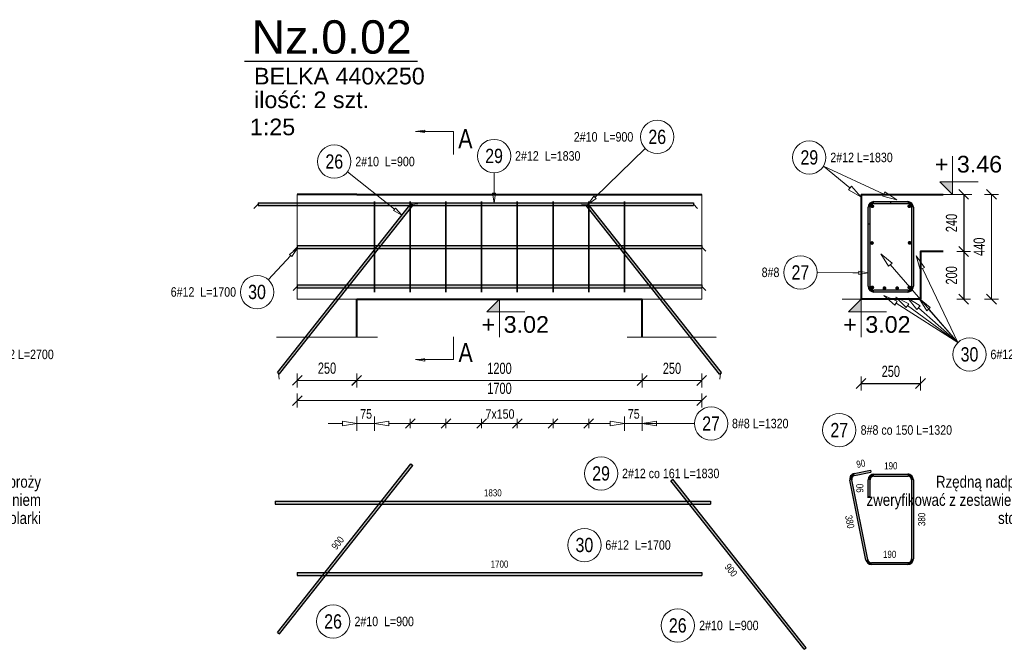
# Model space of a CAD drawing. Extents: x -1906120 to 89837, y -39133 to 303704.
# Tile 25 of 55: x 15807 to 19945, y -2506 to 139. Entities that reach past the tile are written whole.
import ezdxf
from ezdxf.enums import TextEntityAlignment as Align

# ---------------------------------------------------------------- set-up
doc = ezdxf.new("R2010")
doc.units = 0
doc.header["$LTSCALE"] = 10
doc.header["$MEASUREMENT"] = 0
doc.linetypes.add('HIDDEN', pattern=[0.375, 0.25, -0.125])
for name, color, linetype, lineweight in [('P-Linia1', 3, 'Continuous', 40), ('P-Linia3', 6, 'Continuous', 60), ('P-Linia4', 253, 'Continuous', 5), ('P-Opis', 1, 'Continuous', 18), ('P-Przerywana', 13, 'HIDDEN', 9), ('P-Wymiar', 254, 'Continuous', 9), ('RCAD_deskowanie', 3, 'Continuous', 40)]:
    doc.layers.add(name, color=color, linetype=linetype, lineweight=lineweight)
for name, color, linetype in [('RCAD_kształt pręta', 7, 'Continuous'), ('RCAD_opis kształtu pręta', 7, 'Continuous'), ('RCAD_opis rozkładu', 7, 'Continuous'), ('RCAD_pręt wyrzucony', 130, 'Continuous'), ('RCAD_pręty punktowe', 7, 'Continuous'), ('RCAD_rozkład pręta', 7, 'Continuous'), ('RCAD_symbole graficzne', 7, 'Continuous')]:
    doc.layers.add(name, color=color, linetype=linetype)
doc.styles.add('_Fd Opis', font='arial.ttf')
doc.styles.add('_Fdelita opis', font='arial.ttf')
doc.styles.add('ROMANS', font='arial.ttf', dxfattribs={"width": 0.7})
doc.styles.add('style1', font='arial.ttf', dxfattribs={"width": 0.8})
doc.dimstyles.new('A25', dxfattribs={"dimscale": 27, "dimtxt": 1.75, "dimasz": 0.06, "dimexe": 0, "dimexo": 0, "dimgap": 1, "dimtad": 1, "dimdec": 4, "dimrnd": 0.1, "dimdsep": 46, "dimtxsty": 'ROMANS', "dimblk": '[[[[[[[[', "dimcen": 2, "dimdle": 2, "dimse1": 1, "dimse2": 1, "dimclrd": 256, "dimclrt": 1, "dimadec": 0, "dimazin": 0, "dimtfac": 1, "dimtdec": 4, "dimtix": 1, "dimtmove": 2, "dimatfit": 3, "dimldrblk": '[[[[[[[[', "dimfxl": 0, "dimtvp": 0.6, "dimtolj": 1, "dimlwd": -1, "dimarcsym": 0})

# ---------------------------------------------------------------- blocks, each defined once
blk = doc.blocks.new('[[[[[[[[')
at = {"layer": 'P-Wymiar'}
for p, q in [((-12.72792206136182, -12.72792206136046), (12.72792206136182, 12.72792206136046)), ((0, 0), (-4.628327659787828, 0)), ((1.818989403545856e-12, 18.00000000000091), (1.818989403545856e-12, -18.00000000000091))]:
    blk.add_line(p, q, dxfattribs=at)
blk = doc.blocks.new('*D131')
at = {"layer": 'Defpoints', "color": 0, "transparency": 16777216}
for p in [(18423.51999402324, -1155.622138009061), (18673.51999402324, -1155.622138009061), (18673.51999402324, -1376.956530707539)]:
    blk.add_point(p, dxfattribs=at)
at = {"layer": 'P-Wymiar', "transparency": 16777216}
blk.add_line((18425.13999402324, -1376.956530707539), (18671.89999402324, -1376.956530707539), dxfattribs=at)
at = {"layer": 'P-Wymiar', "transparency": 16777216, "xscale": 1.62, "yscale": 1.62, "zscale": 1.62, "rotation": 180}
blk.add_blockref('[[[[[[[[', (18423.51999402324, -1376.956530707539), dxfattribs=at)
at = {"layer": 'P-Wymiar', "transparency": 16777216, "xscale": 1.62, "yscale": 1.62, "zscale": 1.62}
blk.add_blockref('[[[[[[[[', (18673.51999402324, -1376.956530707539), dxfattribs=at)
at = {"layer": 'P-Wymiar', "color": 1, "transparency": 16777216, "insert": (18548.51999402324, -1325.831957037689), "char_height": 47.25, "attachment_point": 5, "style": 'ROMANS'}
blk.add_mtext('\\A1;250', dxfattribs=at)
blk = doc.blocks.new('*D132')
at = {"layer": 'Defpoints', "color": 0, "transparency": 16777216}
for p in [(16973.51999402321, -930.0932007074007), (17223.51999402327, -930.0932007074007), (16973.51999402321, -1376.292791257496)]:
    blk.add_point(p, dxfattribs=at)
at = {"layer": 'P-Wymiar', "transparency": 16777216}
blk.add_line((17221.89999402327, -1376.292791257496), (16975.13999402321, -1376.292791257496), dxfattribs=at)
at = {"layer": 'P-Wymiar', "transparency": 16777216, "xscale": 1.62, "yscale": 1.62, "zscale": 1.62, "rotation": 180}
blk.add_blockref('[[[[[[[[', (16973.51999402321, -1376.292791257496), dxfattribs=at)
at = {"layer": 'P-Wymiar', "transparency": 16777216, "xscale": 1.62, "yscale": 1.62, "zscale": 1.62}
blk.add_blockref('[[[[[[[[', (17223.51999402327, -1376.292791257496), dxfattribs=at)
at = {"layer": 'P-Wymiar', "color": 1, "transparency": 16777216, "insert": (17098.51999402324, -1325.168217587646), "char_height": 47.25, "attachment_point": 5, "style": 'ROMANS'}
blk.add_mtext('\\A1;250', dxfattribs=at)
blk = doc.blocks.new('*D133')
at = {"layer": 'Defpoints', "color": 0, "transparency": 16777216}
for p in [(19593.352709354, -595.0388040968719), (19604.39881830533, -1035.038804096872), (19891.37151327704, -1035.038804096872)]:
    blk.add_point(p, dxfattribs=at)
at = {"layer": 'P-Wymiar', "transparency": 16777216}
blk.add_line((19891.37151327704, -596.658804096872), (19891.37151327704, -1033.418804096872), dxfattribs=at)
at = {"layer": 'P-Wymiar', "transparency": 16777216, "xscale": 1.62, "yscale": 1.62, "zscale": 1.62}
for p, rotation in [((19891.37151327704, -595.038804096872), 90), ((19891.37151327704, -1035.038804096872), 270)]:
    blk.add_blockref('[[[[[[[[', p, dxfattribs=dict(at, rotation=rotation))
at = {"layer": 'P-Wymiar', "color": 1, "transparency": 16777216, "insert": (19840.24693960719, -815.0388040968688), "char_height": 47.25, "attachment_point": 5, "rotation": 90, "style": 'ROMANS'}
blk.add_mtext('\\A1;440', dxfattribs=at)
blk = doc.blocks.new('*D134')
at = {"layer": 'Defpoints', "color": 0, "transparency": 16777216}
for p in [(17223.51999402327, -798.8217821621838), (18423.51999402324, -798.8217821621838), (18423.51999402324, -1376.956530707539)]:
    blk.add_point(p, dxfattribs=at)
at = {"layer": 'P-Wymiar', "transparency": 16777216}
blk.add_line((17225.13999402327, -1376.956530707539), (18421.89999402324, -1376.956530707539), dxfattribs=at)
at = {"layer": 'P-Wymiar', "transparency": 16777216, "xscale": 1.62, "yscale": 1.62, "zscale": 1.62, "rotation": 180}
blk.add_blockref('[[[[[[[[', (17223.51999402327, -1376.956530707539), dxfattribs=at)
at = {"layer": 'P-Wymiar', "transparency": 16777216, "xscale": 1.62, "yscale": 1.62, "zscale": 1.62}
blk.add_blockref('[[[[[[[[', (18423.51999402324, -1376.956530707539), dxfattribs=at)
at = {"layer": 'P-Wymiar', "color": 1, "transparency": 16777216, "insert": (17823.51999402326, -1325.831957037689), "char_height": 47.25, "attachment_point": 5, "style": 'ROMANS'}
blk.add_mtext('\\A1;1200', dxfattribs=at)
blk = doc.blocks.new('*D135')
at = {"layer": 'Defpoints', "color": 0, "transparency": 16777216}
for p in [(16973.51999402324, -958.8217821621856), (18673.51999402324, -958.8217821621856), (16973.51999402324, -1461.004871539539)]:
    blk.add_point(p, dxfattribs=at)
at = {"layer": 'P-Wymiar', "transparency": 16777216}
blk.add_line((18671.89999402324, -1461.004871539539), (16975.13999402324, -1461.004871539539), dxfattribs=at)
at = {"layer": 'P-Wymiar', "transparency": 16777216, "xscale": 1.62, "yscale": 1.62, "zscale": 1.62, "rotation": 180}
blk.add_blockref('[[[[[[[[', (16973.51999402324, -1461.004871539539), dxfattribs=at)
at = {"layer": 'P-Wymiar', "transparency": 16777216, "xscale": 1.62, "yscale": 1.62, "zscale": 1.62}
blk.add_blockref('[[[[[[[[', (18673.51999402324, -1461.004871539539), dxfattribs=at)
at = {"layer": 'P-Wymiar', "color": 1, "transparency": 16777216, "insert": (17823.51999402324, -1409.880297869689), "char_height": 47.25, "attachment_point": 5, "style": 'ROMANS'}
blk.add_mtext('\\A1;1700', dxfattribs=at)
blk = doc.blocks.new('*D136')
at = {"transparency": 16777216}
blk.add_line((19774.72666180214, -596.658804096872), (19774.72666180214, -833.418804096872), dxfattribs=at)
at = {"layer": 'Defpoints', "color": 0, "transparency": 16777216}
for p in [(19688.43362254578, -595.0388040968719), (19688.43362254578, -835.0388040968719), (19774.72666180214, -835.038804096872)]:
    blk.add_point(p, dxfattribs=at)
at = {"transparency": 16777216, "xscale": 1.62, "yscale": 1.62, "zscale": 1.62}
for p, rotation in [((19774.72666180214, -595.038804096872), 90), ((19774.72666180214, -835.038804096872), 270)]:
    blk.add_blockref('[[[[[[[[', p, dxfattribs=dict(at, rotation=rotation))
at = {"color": 1, "transparency": 16777216, "insert": (19723.60208813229, -715.0388040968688), "char_height": 47.25, "attachment_point": 5, "rotation": 90, "style": 'ROMANS'}
blk.add_mtext('\\A1;240', dxfattribs=at)
blk = doc.blocks.new('*D137')
at = {"transparency": 16777216}
blk.add_line((19774.72666180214, -836.658804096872), (19774.72666180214, -1033.418804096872), dxfattribs=at)
at = {"layer": 'Defpoints', "color": 0, "transparency": 16777216}
for p in [(19774.72666180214, -835.038804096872), (19593.352709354, -1035.038804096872), (19774.72666180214, -1035.038804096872)]:
    blk.add_point(p, dxfattribs=at)
at = {"transparency": 16777216, "xscale": 1.62, "yscale": 1.62, "zscale": 1.62}
for p, rotation in [((19774.72666180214, -835.038804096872), 90), ((19774.72666180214, -1035.038804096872), 270)]:
    blk.add_blockref('[[[[[[[[', p, dxfattribs=dict(at, rotation=rotation))
at = {"color": 1, "transparency": 16777216, "insert": (19723.60208813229, -935.0388040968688), "char_height": 47.25, "attachment_point": 5, "rotation": 90, "style": 'ROMANS'}
blk.add_mtext('\\A1;200', dxfattribs=at)
blk = doc.blocks.new('*D138')
at = {"transparency": 16777216}
blk.add_line((19344.972709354, -1389.554841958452), (19591.732709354, -1389.554841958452), dxfattribs=at)
at = {"layer": 'Defpoints', "color": 0, "transparency": 16777216}
for p in [(19343.352709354, -1035.038804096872), (19593.352709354, -1035.038804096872), (19593.352709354, -1389.554841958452)]:
    blk.add_point(p, dxfattribs=at)
at = {"transparency": 16777216, "xscale": 1.62, "yscale": 1.62, "zscale": 1.62, "rotation": 180}
blk.add_blockref('[[[[[[[[', (19343.352709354, -1389.554841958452), dxfattribs=at)
at = {"transparency": 16777216, "xscale": 1.62, "yscale": 1.62, "zscale": 1.62}
blk.add_blockref('[[[[[[[[', (19593.352709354, -1389.554841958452), dxfattribs=at)
at = {"color": 1, "transparency": 16777216, "insert": (19468.352709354, -1338.430268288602), "char_height": 47.25, "attachment_point": 5, "style": 'ROMANS'}
blk.add_mtext('\\A1;250', dxfattribs=at)
blk = doc.blocks.new('*D139')
at = {"layer": 'Defpoints', "color": 0, "transparency": 16777216}
for p in [(16973.51999402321, -930.0932007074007), (17223.51999402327, -930.0932007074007), (16973.51999402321, -1376.292791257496)]:
    blk.add_point(p, dxfattribs=at)
at = {"layer": 'P-Wymiar', "transparency": 16777216}
blk.add_line((17221.89999402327, -1376.292791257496), (16975.13999402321, -1376.292791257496), dxfattribs=at)
at = {"layer": 'P-Wymiar', "transparency": 16777216, "xscale": 1.62, "yscale": 1.62, "zscale": 1.62, "rotation": 180}
blk.add_blockref('[[[[[[[[', (16973.51999402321, -1376.292791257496), dxfattribs=at)
at = {"layer": 'P-Wymiar', "transparency": 16777216, "xscale": 1.62, "yscale": 1.62, "zscale": 1.62}
blk.add_blockref('[[[[[[[[', (17223.51999402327, -1376.292791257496), dxfattribs=at)
at = {"layer": 'P-Wymiar', "color": 1, "transparency": 16777216, "insert": (17098.51999402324, -1325.168217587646), "char_height": 47.25, "attachment_point": 5, "style": 'ROMANS'}
blk.add_mtext('\\A1;250', dxfattribs=at)

msp = doc.modelspace()

# ---------------------------------------------------------------- hatches: boundary and pattern name
h = msp.add_hatch(color=1)
edge = h.paths.add_edge_path(flags=0)
edge.add_arc((19389.352709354, -799.0405500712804), 8, 0, 360, ccw=False)
h = msp.add_hatch(color=1)
edge = h.paths.add_edge_path(flags=0)
edge.add_arc((19547.352709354, -798.4894225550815), 8, 0, 360, ccw=False)
h = msp.add_hatch(color=1)
edge = h.paths.add_edge_path(flags=0)
edge.add_arc((19390.75002443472, -985.5559438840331), 8, 0, 360, ccw=False)
h = msp.add_hatch(color=1)
edge = h.paths.add_edge_path(flags=0)
edge.add_arc((19441.45005493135, -989.038804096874), 8, 0, 360, ccw=False)
h = msp.add_hatch(color=1)
edge = h.paths.add_edge_path(flags=0)
edge.add_arc((19495.25536377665, -989.03880409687), 8, 0, 360, ccw=False)
h = msp.add_hatch(color=1)
edge = h.paths.add_edge_path(flags=0)
edge.add_arc((19545.95539427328, -985.5559438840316), 8, 0, 360, ccw=False)
at = {"layer": 'RCAD_kształt pręta'}
for points in [[(16808.51999402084, -642.0388040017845), (16808.51999402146, -630.0388040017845), (18638.51999402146, -630.0388040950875), (18638.51999402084, -642.0388040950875)], [(16898.60422482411, -1349.314374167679), (16890.76254175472, -1343.108892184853), (17451.18781034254, -634.9161438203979), (17459.02949341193, -641.1216258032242)], [(18756.5904620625, -1343.521460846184), (18748.74877899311, -1349.726942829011), (18188.32351040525, -641.5341944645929), (18196.16519347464, -635.3287124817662)], [(19381.352709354, -719.0388040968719), (19373.352709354, -719.0388040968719), (19373.352709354, -649.0388040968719), (19381.352709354, -649.0388040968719)], [(19381.352709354, -981.0388040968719), (19373.352709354, -981.0388040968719), (19373.352709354, -649.0388040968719), (19381.352709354, -649.0388040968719)], [(19397.352709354, -633.0388040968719), (19397.352709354, -625.0388040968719), (19539.352709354, -625.0388040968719), (19539.352709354, -633.0388040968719)], [(19397.352709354, -633.0388040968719), (19397.352709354, -625.0388040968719), (19467.352709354, -625.0388040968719), (19467.352709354, -633.0388040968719)], [(19555.352709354, -649.0388040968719), (19563.352709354, -649.0388040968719), (19563.352709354, -981.0388040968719), (19555.352709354, -981.0388040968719)], [(16973.51999402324, -821.9140928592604), (16973.51999402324, -809.9140928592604), (18673.51999402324, -809.9140928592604), (18673.51999402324, -821.9140928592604)], [(16973.51999402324, -987.3120377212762), (16973.51999402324, -975.3120377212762), (18673.51999402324, -975.3120377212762), (18673.51999402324, -987.3120377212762)], [(19539.352709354, -997.0388040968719), (19539.352709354, -1005.038804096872), (19397.352709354, -1005.038804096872), (19397.352709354, -997.0388040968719)]]:
    msp.add_hatch(color=4, dxfattribs=at).paths.add_polyline_path(points, flags=0)
h = msp.add_hatch(color=4, dxfattribs=at)
edge = h.paths.add_edge_path(flags=0)
edge.add_line((19397.352709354, -625.0388040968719), (19397.352709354, -633.0388040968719))
edge.add_arc((19397.352709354, -649.0388040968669), 15.999999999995, 89.99999999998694, 180.0000000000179)
edge.add_line((19381.352709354, -649.0388040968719), (19373.352709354, -649.0388040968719))
edge.add_arc((19397.352709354, -649.0388040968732), 24.00000000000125, 450, 539.999999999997, ccw=False)
h = msp.add_hatch(color=4, dxfattribs=at)
edge = h.paths.add_edge_path(flags=0)
edge.add_line((19397.352709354, -625.0388040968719), (19397.352709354, -633.0388040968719))
edge.add_arc((19397.352709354, -649.0388040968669), 15.999999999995, 89.99999999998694, 180.0000000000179)
edge.add_line((19381.352709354, -649.0388040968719), (19373.352709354, -649.0388040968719))
edge.add_arc((19397.352709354, -649.0388040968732), 24.00000000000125, 450, 539.999999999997, ccw=False)
h = msp.add_hatch(color=4, dxfattribs=at)
edge = h.paths.add_edge_path(flags=0)
edge.add_line((19563.352709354, -649.0388040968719), (19555.352709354, -649.0388040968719))
edge.add_arc((19539.352709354, -649.0388040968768), 16, -1.75057729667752e-11, 89.99999999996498)
edge.add_line((19539.352709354, -633.0388040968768), (19539.352709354, -625.038804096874))
edge.add_arc((19539.352709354, -649.038804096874), 24, 359.9999999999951, 449.9999999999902, ccw=False)
h = msp.add_hatch(color=4, dxfattribs=at)
edge = h.paths.add_edge_path(flags=0)
edge.add_line((19373.352709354, -981.0388040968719), (19381.352709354, -981.0388040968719))
edge.add_arc((19397.352709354, -981.038804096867), 16, 179.9999999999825, 269.999999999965)
edge.add_line((19397.352709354, -997.038804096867), (19397.352709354, -1005.03880409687))
edge.add_arc((19397.352709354, -981.0388040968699), 24, 539.9999999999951, 629.9999999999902, ccw=False)
h = msp.add_hatch(color=4, dxfattribs=at)
edge = h.paths.add_edge_path(flags=0)
edge.add_line((19539.352709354, -1005.038804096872), (19539.352709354, -997.0388040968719))
edge.add_arc((19539.35270935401, -981.0388040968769), 15.999999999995, -90.00000000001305, 1.788743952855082e-11)
edge.add_line((19555.352709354, -981.0388040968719), (19563.352709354, -981.0388040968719))
edge.add_arc((19539.352709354, -981.0388040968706), 24.00000000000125, 270, 359.99999999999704, ccw=False)
at = {"layer": 'RCAD_pręt wyrzucony'}
for points in [[(16898.60422482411, -2441.294964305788), (16890.76254175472, -2435.089482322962), (17451.18781034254, -1726.896733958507), (17459.02949341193, -1733.102215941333)], [(19316.41123357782, -1775.311952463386), (19314.82187893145, -1767.471419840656), (19383.42653938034, -1753.564566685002), (19385.0158940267, -1761.405099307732)], [(19397.352709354, -1778.026860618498), (19397.352709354, -1770.026860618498), (19539.352709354, -1770.026860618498), (19539.352709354, -1778.026860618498)], [(19111.96463742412, -2499.498239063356), (19104.12295435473, -2505.703721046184), (18543.69768576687, -1797.510972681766), (18551.53936883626, -1791.305490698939)], [(19371.8235998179, -2129.205569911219), (19363.98306719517, -2130.79492455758), (19296.06834500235, -1795.761081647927), (19303.90887762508, -1794.171727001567)], [(19381.352709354, -1864.026860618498), (19373.352709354, -1864.026860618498), (19373.352709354, -1794.026860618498), (19381.352709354, -1794.026860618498)], [(19555.352709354, -1794.026860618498), (19563.352709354, -1794.026860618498), (19563.352709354, -2126.026860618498), (19555.352709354, -2126.026860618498)], [(16880.51704131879, -1895.618155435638), (16880.5170413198, -1883.618155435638), (18710.5170413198, -1883.618155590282), (18710.51704131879, -1895.618155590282)], [(19539.352709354, -2142.026860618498), (19539.352709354, -2150.026860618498), (19387.50466506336, -2150.026860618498), (19387.50466506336, -2142.026860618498)], [(16973.51999402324, -2195.039506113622), (16973.51999402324, -2183.039506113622), (18673.51999402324, -2183.039506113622), (18673.51999402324, -2195.039506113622)]]:
    msp.add_hatch(color=4, dxfattribs=at).paths.add_polyline_path(points, flags=0)
h = msp.add_hatch(color=4, dxfattribs=at)
edge = h.paths.add_edge_path(flags=0)
edge.add_line((19314.82187893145, -1767.471419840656), (19316.41123357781, -1775.311952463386))
edge.add_arc((19319.58994287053, -1790.993017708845), 15.99999999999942, 101.4591559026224, 191.4591559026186)
edge.add_line((19303.90887762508, -1794.171727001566), (19296.06834500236, -1795.761081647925))
edge.add_arc((19319.58994287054, -1790.993017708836), 23.99999999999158, 461.4591559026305, 551.4591559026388, ccw=False)
h = msp.add_hatch(color=4, dxfattribs=at)
edge = h.paths.add_edge_path(flags=0)
edge.add_line((19397.352709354, -1770.026860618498), (19397.352709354, -1778.026860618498))
edge.add_arc((19397.352709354, -1794.026860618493), 15.999999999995, 89.99999999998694, 180.0000000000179)
edge.add_line((19381.352709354, -1794.026860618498), (19373.352709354, -1794.026860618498))
edge.add_arc((19397.352709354, -1794.026860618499), 24.00000000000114, 450, 539.9999999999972, ccw=False)
h = msp.add_hatch(color=4, dxfattribs=at)
edge = h.paths.add_edge_path(flags=0)
edge.add_line((19563.352709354, -1794.026860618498), (19555.352709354, -1794.026860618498))
edge.add_arc((19539.352709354, -1794.026860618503), 16, -1.628443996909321e-11, 89.99999999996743)
edge.add_line((19539.352709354, -1778.026860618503), (19539.352709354, -1770.026860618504))
edge.add_arc((19539.35270935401, -1794.0268606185), 23.99999999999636, 359.9999999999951, 449.9999999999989, ccw=False)
h = msp.add_hatch(color=4, dxfattribs=at)
edge = h.paths.add_edge_path(flags=0)
edge.add_line((19363.98306719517, -2130.79492455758), (19371.8235998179, -2129.20556991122))
edge.add_arc((19387.50466506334, -2126.026860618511), 15.99999999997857, -168.540844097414, -89.99999999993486)
edge.add_line((19387.50466506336, -2142.02686061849), (19387.50466506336, -2150.0268606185))
edge.add_arc((19387.50466506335, -2126.026860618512), 23.99999999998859, 191.4591559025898, 270.00000000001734, ccw=False)
h = msp.add_hatch(color=4, dxfattribs=at)
edge = h.paths.add_edge_path(flags=0)
edge.add_line((19539.352709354, -2150.026860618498), (19539.352709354, -2142.026860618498))
edge.add_arc((19539.35270935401, -2126.026860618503), 15.999999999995, -90.00000000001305, 1.788743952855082e-11)
edge.add_line((19555.352709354, -2126.026860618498), (19563.352709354, -2126.026860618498))
edge.add_arc((19539.352709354, -2126.026860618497), 24.00000000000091, 270, 359.99999999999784, ccw=False)
at = {"layer": 'RCAD_pręty punktowe'}
h = msp.add_hatch(color=1, dxfattribs=at)
edge = h.paths.add_edge_path(flags=0)
edge.add_arc((19390.75002443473, -644.521664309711), 8, 0, 360, ccw=False)
h = msp.add_hatch(color=1, dxfattribs=at)
edge = h.paths.add_edge_path(flags=0)
edge.add_arc((19545.95539427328, -644.5216643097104), 8, 0, 360, ccw=False)
at = {"layer": 'RCAD_symbole graficzne', "linetype": 'Continuous', "lineweight": 0}
for points in [[(17470.08007797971, -330.7439121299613), (17510.08007797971, -330.7439121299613), (17510.08007797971, -336.4457738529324)], [(17470.08007797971, -1289.08427358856), (17510.08007797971, -1289.08427358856), (17510.08007797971, -1283.382411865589)]]:
    msp.add_hatch(color=7, dxfattribs=at).paths.add_polyline_path(points, flags=0)
at = {"layer": 'RCAD_symbole graficzne'}
for points in [[(19674.86983835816, -541.7054711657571), (19728.20317169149, -595.0388044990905), (19728.20317169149, -541.7054711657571)], [(17770.18666068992, -1088.372137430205), (17823.51999402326, -1035.038804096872), (17823.51999402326, -1088.372137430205)], [(19290.01937602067, -1088.372137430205), (19343.352709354, -1035.038804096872), (19343.352709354, -1088.372137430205)]]:
    msp.add_hatch(color=1, dxfattribs=at).paths.add_polyline_path(points, flags=0)

# ---------------------------------------------------------------- linework, layer by layer
at = {"layer": 'P-Linia1'}
msp.add_lwpolyline([(18373.51999402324, -595.0388040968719), (18673.51999402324, -595.0388040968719)], dxfattribs=at)
at = {"layer": 'P-Linia3', "color": 6, "linetype": 'Continuous', "lineweight": 30}
msp.add_line((16751.63091230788, -35.80868320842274), (17478.56136017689, -35.80868320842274), dxfattribs=at)
at = {"layer": 'P-Linia4'}
for points in [[(17223.51999402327, -1035.038804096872), (17223.51999402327, -1195.054526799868)], [(18423.51999402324, -1195.038804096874), (18423.51999402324, -1035.038804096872)]]:
    msp.add_lwpolyline(points, dxfattribs=at)
at = {"layer": 'P-Przerywana', "lineweight": 5}
for points in [[(16973.51999402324, -1035.038804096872), (16973.51999402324, -595.0388040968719)], [(18673.51999402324, -1035.038804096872), (18673.51999402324, -595.0388040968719)], [(16973.51999402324, -1035.038804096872), (17223.51999402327, -1035.038804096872)], [(18423.51999402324, -1035.038804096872), (18673.51999402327, -1035.038804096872)]]:
    msp.add_lwpolyline(points, dxfattribs=at)
at = {"layer": 'P-Przerywana'}
for points in [[(16885.84437898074, -1195.054526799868), (17311.19560906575, -1195.054526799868)], [(18360.84437898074, -1195.054526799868), (18736.19560906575, -1195.054526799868)]]:
    msp.add_lwpolyline(points, dxfattribs=at)
at = {"layer": 'RCAD_deskowanie'}
for points in [[(17223.51999402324, -595.0388040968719), (16973.51999402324, -595.0388040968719)], [(17223.51999402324, -595.0388040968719), (18373.51999402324, -595.0388040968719)], [(19343.352709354, -595.0388040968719), (19688.43362254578, -595.0388040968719)], [(19343.352709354, -595.0388040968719), (19343.352709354, -1035.038804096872)], [(19688.43362254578, -835.0388040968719), (19593.352709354, -835.0388040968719), (19593.352709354, -1035.038804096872)], [(17223.51999402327, -1035.038804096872), (18423.51999402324, -1035.038804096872)], [(17223.51999402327, -1195.054526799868), (17223.51999402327, -1035.038804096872)], [(18423.51999402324, -1195.038804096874), (18423.51999402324, -1035.038804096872)], [(19593.352709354, -1035.038804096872), (19343.352709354, -1035.038804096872)]]:
    msp.add_lwpolyline(points, dxfattribs=at)
at = {"layer": 'RCAD_kształt pręta', "color": 2, "lineweight": 5}
for p, q in [((16808.51999402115, -636.0388040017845), (16791.01999402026, -653.5388040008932)), ((17455.10865187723, -638.0188848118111), (17479.69119071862, -635.1555329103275)), ((18192.24435193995, -638.4314534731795), (18167.66181309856, -635.568101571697)), ((18638.51999402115, -636.0388040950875), (18656.01999402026, -653.5388040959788)), ((16973.51999402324, -815.9140928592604), (16956.01999402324, -833.4140928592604)), ((18673.51999402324, -815.9140928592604), (18691.01999402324, -833.4140928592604)), ((16973.51999402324, -981.3120377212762), (16956.01999402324, -998.8120377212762)), ((18673.51999402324, -981.3120377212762), (18691.01999402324, -998.8120377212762)), ((16894.68338328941, -1346.211633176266), (16897.5467351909, -1370.794172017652)), ((18752.66962052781, -1346.624201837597), (18749.80626862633, -1371.206740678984))]:
    msp.add_line(p, q, dxfattribs=at)
at = {"layer": 'RCAD_kształt pręta', "color": 4}
for p, q in [((16808.51999402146, -630.0388040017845), (18638.51999402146, -630.0388040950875)), ((16808.51999402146, -630.0388040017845), (16808.51999402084, -642.0388040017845)), ((16808.51999402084, -642.0388040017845), (18638.51999402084, -642.0388040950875)), ((16890.76254175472, -1343.108892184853), (17451.18781034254, -634.9161438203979)), ((16898.60422482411, -1349.314374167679), (17459.02949341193, -641.1216258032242)), ((17451.18781034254, -634.9161438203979), (17459.02949341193, -641.1216258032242)), ((18188.32351040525, -641.5341944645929), (18196.16519347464, -635.3287124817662)), ((18748.74877899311, -1349.726942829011), (18188.32351040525, -641.5341944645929)), ((18756.5904620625, -1343.521460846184), (18196.16519347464, -635.3287124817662)), ((18638.51999402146, -630.0388040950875), (18638.51999402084, -642.0388040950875)), ((19373.352709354, -719.0388040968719), (19373.352709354, -649.0388040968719)), ((19373.352709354, -981.0388040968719), (19373.352709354, -649.0388040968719)), ((19381.352709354, -719.0388040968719), (19381.352709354, -649.0388040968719)), ((19381.352709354, -981.0388040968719), (19381.352709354, -649.0388040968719)), ((19397.352709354, -625.0388040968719), (19539.352709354, -625.0388040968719)), ((19397.352709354, -625.0388040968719), (19467.352709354, -625.0388040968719)), ((19397.352709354, -633.0388040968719), (19539.352709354, -633.0388040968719)), ((19397.352709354, -633.0388040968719), (19467.352709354, -633.0388040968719)), ((19467.352709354, -625.0388040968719), (19467.352709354, -633.0388040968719)), ((19555.352709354, -649.0388040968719), (19555.352709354, -981.0388040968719)), ((19563.352709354, -649.0388040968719), (19563.352709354, -981.0388040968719)), ((19373.352709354, -719.0388040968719), (19381.352709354, -719.0388040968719)), ((16973.51999402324, -809.9140928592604), (18673.51999402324, -809.9140928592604)), ((16973.51999402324, -809.9140928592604), (16973.51999402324, -821.9140928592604)), ((16973.51999402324, -821.9140928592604), (18673.51999402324, -821.9140928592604)), ((18673.51999402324, -809.9140928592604), (18673.51999402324, -821.9140928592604)), ((16973.51999402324, -975.3120377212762), (18673.51999402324, -975.3120377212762)), ((16973.51999402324, -975.3120377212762), (16973.51999402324, -987.3120377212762)), ((16973.51999402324, -987.3120377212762), (18673.51999402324, -987.3120377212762)), ((18673.51999402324, -975.3120377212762), (18673.51999402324, -987.3120377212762)), ((19539.352709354, -997.0388040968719), (19397.352709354, -997.0388040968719)), ((19539.352709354, -1005.038804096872), (19397.352709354, -1005.038804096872)), ((16890.76254175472, -1343.108892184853), (16898.60422482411, -1349.314374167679)), ((18748.74877899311, -1349.726942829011), (18756.5904620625, -1343.521460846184))]:
    msp.add_line(p, q, dxfattribs=at)
for centre, radius, start, end in [((19397.352709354, -649.0388040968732), 24.00000000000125, 90, 179.999999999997), ((19397.352709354, -649.0388040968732), 24.00000000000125, 90, 179.999999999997), ((19397.352709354, -649.0388040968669), 15.999999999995, 89.99999999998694, 180.0000000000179), ((19397.352709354, -649.0388040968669), 15.999999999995, 89.99999999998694, 180.0000000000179), ((19539.352709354, -649.038804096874), 24, 359.9999999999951, 89.99999999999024), ((19539.352709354, -649.0388040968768), 16, 359.9999999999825, 89.99999999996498), ((19397.352709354, -981.0388040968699), 24, 179.9999999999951, 269.9999999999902), ((19397.352709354, -981.038804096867), 16, 179.9999999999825, 269.999999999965), ((19539.35270935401, -981.0388040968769), 15.999999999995, 269.999999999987, 1.788743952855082e-11), ((19539.352709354, -981.0388040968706), 24.00000000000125, 270, 359.999999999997)]:
    msp.add_arc(centre, radius, start, end, dxfattribs=at)
at = {"layer": 'RCAD_opis kształtu pręta', "color": 8, "lineweight": 0}
for p, q in [((18436.36663953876, -402.2963609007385), (18224.87465349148, -607.4761200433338)), ((17184.083574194, -500.6434471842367), (17382.30356596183, -657.5039803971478)), ((17800.7415479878, -503.7002840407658), (17800.74154798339, -590.0388040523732)), ((17800.74154798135, -630.0388040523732), (17794.07488131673, -590.0388040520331)), ((17807.40821465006, -590.0388040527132), (17794.07488131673, -590.0388040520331)), ((17807.40821465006, -590.0388040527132), (17800.74154798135, -630.0388040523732)), ((18196.16519347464, -635.3287124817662), (18220.23255475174, -602.691210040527)), ((18229.51675223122, -612.2610300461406), (18196.16519347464, -635.3287124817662)), ((18229.51675223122, -612.2610300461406), (18220.23255475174, -602.691210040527)), ((17386.44055395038, -652.2761916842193), (17378.16657797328, -662.7317691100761)), ((17386.44055395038, -652.2761916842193), (17413.6702982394, -682.325908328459)), ((17413.6702982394, -682.325908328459), (17378.16657797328, -662.7317691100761)), ((16941.4828964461, -846.7750828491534), (16973.51999402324, -821.9140928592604)), ((16973.51999402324, -821.9140928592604), (16951.27765523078, -855.8216555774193)), ((16851.89884999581, -953.5937692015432), (16946.38027583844, -851.2983692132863)), ((16941.4828964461, -846.7750828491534), (16951.27765523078, -855.8216555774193)), ((19308.352709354, -924.645253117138), (19158.19462069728, -923.1800111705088)), ((19308.352709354, -924.645253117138), (19333.352709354, -924.645253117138)), ((19333.352709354, -917.9785864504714), (19373.352709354, -924.645253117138)), ((19333.352709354, -917.9785864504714), (19333.352709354, -931.3119197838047)), ((19373.352709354, -924.645253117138), (19333.352709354, -931.3119197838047))]:
    msp.add_line(p, q, dxfattribs=at)
for centre in [(18486.60819456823, -353.5543241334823), (17800.74154799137, -433.7002840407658), (17129.19179270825, -457.2050733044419), (19088.19795310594, -922.4969840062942), (16804.40434317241, -1005.016252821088)]:
    msp.add_circle(centre, 70, dxfattribs=at)
at = {"layer": 'RCAD_opis rozkładu', "color": 8, "lineweight": 0}
for p, q in [((19185.17961579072, -476.974445), (19296.12947785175, -567.5201032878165)), ((19185.17961579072, -476.974445), (19438.55316643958, -593.3177829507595)), ((19302.45216752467, -559.7726136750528), (19289.80678817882, -575.2675929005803)), ((19342.61441552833, -605.4562413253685), (19289.80678817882, -575.2675929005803)), ((19302.45216752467, -559.7726136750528), (19342.61441552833, -605.4562413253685)), ((19442.72604947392, -584.2300413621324), (19434.38028340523, -602.4055245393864)), ((19493.07961597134, -618.35508115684), (19434.38028340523, -602.4055245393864)), ((19442.72604947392, -584.2300413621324), (19493.07961597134, -618.35508115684)), ((19458.38193094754, -896.2766014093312), (19426.64595254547, -844.3841388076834)), ((19426.64595254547, -844.3841388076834), (19473.49646052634, -883.1788536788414)), ((19592.15199244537, -911.0426160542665), (19575.26214068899, -852.6069000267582)), ((19575.26214068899, -852.6069000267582), (19610.19115160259, -902.4061389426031)), ((19458.38193094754, -896.2766014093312), (19473.49646052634, -883.1788536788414)), ((19749.93915079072, -1217.457793), (19465.93919573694, -889.7277275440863)), ((19592.15199244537, -911.0426160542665), (19610.19115160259, -902.4061389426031)), ((19749.93915079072, -1217.457793), (19601.17157202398, -906.7243774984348)), ((19484.80508695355, -1059.763355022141), (19439.64612277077, -1019.012061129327)), ((19439.64612277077, -1019.012061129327), (19495.58069771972, -1042.91443183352)), ((19532.27275963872, -1070.103564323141), (19489.81987079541, -1026.540366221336)), ((19489.81987079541, -1026.540366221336), (19544.10661368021, -1053.980292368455)), ((19578.29445570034, -1078.24264124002), (19540.09700268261, -1030.903919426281)), ((19540.09700268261, -1030.903919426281), (19591.58282747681, -1063.295428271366)), ((19619.19753844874, -1083.50806188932), (19587.16139688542, -1031.800367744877)), ((19587.16139688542, -1031.800367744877), (19634.23591808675, -1070.322951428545)), ((19484.80508695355, -1059.763355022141), (19495.58069771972, -1042.91443183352)), ((19749.93915079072, -1217.457793), (19490.19289233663, -1051.33889342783)), ((19532.27275963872, -1070.103564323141), (19544.10661368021, -1053.980292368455)), ((19749.93915079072, -1217.457793), (19538.18968665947, -1062.041928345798)), ((19578.29445570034, -1078.24264124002), (19591.58282747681, -1063.295428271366)), ((19749.93915079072, -1217.457793), (19584.93864158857, -1070.769034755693)), ((19619.19753844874, -1083.50806188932), (19634.23591808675, -1070.322951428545)), ((19749.93915079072, -1217.457793), (19626.71672826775, -1076.915506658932)), ((17223.51999402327, -1587.437281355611), (17223.51999402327, -1527.437281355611)), ((17298.51999402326, -1587.437281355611), (17298.51999402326, -1527.437281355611)), ((18348.51999402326, -1587.437281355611), (18348.51999402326, -1527.437281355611)), ((18423.51999402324, -1587.437281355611), (18423.51999402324, -1527.437281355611)), ((17103.51999402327, -1557.437281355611), (17163.51999402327, -1557.437281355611)), ((17163.51999402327, -1547.437281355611), (17223.51999402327, -1557.437281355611)), ((17163.51999402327, -1547.437281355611), (17163.51999402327, -1567.437281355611)), ((17223.51999402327, -1557.437281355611), (17163.51999402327, -1567.437281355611)), ((17298.51999402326, -1557.437281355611), (17223.51999402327, -1557.437281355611)), ((17298.51999402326, -1557.437281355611), (17358.51999402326, -1547.437281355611)), ((17358.51999402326, -1567.437281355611), (17298.51999402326, -1557.437281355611)), ((17358.51999402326, -1567.437281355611), (17358.51999402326, -1547.437281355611)), ((17448.51999402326, -1557.437281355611), (17358.51999402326, -1557.437281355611)), ((17468.51999402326, -1537.437281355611), (17428.51999402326, -1577.437281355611)), ((17448.51999402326, -1577.437281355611), (17448.51999402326, -1537.437281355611)), ((17598.51999402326, -1557.437281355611), (17448.51999402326, -1557.437281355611)), ((17618.51999402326, -1537.437281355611), (17578.51999402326, -1577.437281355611)), ((17598.51999402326, -1577.437281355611), (17598.51999402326, -1537.437281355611)), ((17748.51999402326, -1557.437281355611), (17598.51999402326, -1557.437281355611)), ((17768.51999402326, -1537.437281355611), (17728.51999402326, -1577.437281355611)), ((17748.51999402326, -1577.437281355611), (17748.51999402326, -1537.437281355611)), ((17823.51999402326, -1557.437281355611), (17748.51999402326, -1557.437281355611)), ((17823.51999402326, -1557.437281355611), (17898.51999402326, -1557.437281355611)), ((17878.51999402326, -1577.437281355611), (17918.51999402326, -1537.437281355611)), ((17898.51999402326, -1577.437281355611), (17898.51999402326, -1537.437281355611)), ((17898.51999402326, -1557.437281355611), (18048.51999402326, -1557.437281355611)), ((18028.51999402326, -1577.437281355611), (18068.51999402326, -1537.437281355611)), ((18048.51999402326, -1577.437281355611), (18048.51999402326, -1537.437281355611)), ((18048.51999402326, -1557.437281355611), (18198.51999402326, -1557.437281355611)), ((18178.51999402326, -1577.437281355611), (18218.51999402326, -1537.437281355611)), ((18198.51999402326, -1577.437281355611), (18198.51999402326, -1537.437281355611)), ((18198.51999402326, -1557.437281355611), (18288.51999402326, -1557.437281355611)), ((18288.51999402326, -1547.437281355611), (18348.51999402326, -1557.437281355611)), ((18288.51999402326, -1547.437281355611), (18288.51999402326, -1567.437281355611)), ((18348.51999402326, -1557.437281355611), (18288.51999402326, -1567.437281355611)), ((18348.51999402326, -1557.437281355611), (18423.51999402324, -1557.437281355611)), ((18423.51999402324, -1557.437281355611), (18483.51999402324, -1547.437281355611)), ((18642.77062278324, -1557.437281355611), (18423.51999402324, -1557.437281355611)), ((18483.51999402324, -1567.437281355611), (18423.51999402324, -1557.437281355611)), ((18483.51999402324, -1567.437281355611), (18483.51999402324, -1547.437281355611)), ((18543.51999402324, -1557.437281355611), (18483.51999402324, -1557.437281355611))]:
    msp.add_line(p, q, dxfattribs=at)
for centre in [(19125.77783292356, -439.9416461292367), (19799.12176901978, -1267.268133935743), (18712.77062278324, -1557.437281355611)]:
    msp.add_circle(centre, 70, dxfattribs=at)
at = {"layer": 'RCAD_pręt wyrzucony', "color": 4}
for p, q in [((16890.76254175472, -2435.089482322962), (17451.18781034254, -1726.896733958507)), ((16898.60422482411, -2441.294964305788), (17459.02949341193, -1733.102215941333)), ((17451.18781034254, -1726.896733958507), (17459.02949341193, -1733.102215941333)), ((19314.82187893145, -1767.471419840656), (19383.42653938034, -1753.564566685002)), ((19316.41123357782, -1775.311952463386), (19385.0158940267, -1761.405099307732)), ((19383.42653938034, -1753.564566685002), (19385.0158940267, -1761.405099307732)), ((19397.352709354, -1770.026860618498), (19539.352709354, -1770.026860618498)), ((19397.352709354, -1778.026860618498), (19539.352709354, -1778.026860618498)), ((18543.69768576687, -1797.510972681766), (18551.53936883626, -1791.305490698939)), ((19104.12295435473, -2505.703721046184), (18543.69768576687, -1797.510972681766)), ((19111.96463742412, -2499.498239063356), (18551.53936883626, -1791.305490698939)), ((19363.98306719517, -2130.79492455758), (19296.06834500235, -1795.761081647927)), ((19371.8235998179, -2129.205569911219), (19303.90887762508, -1794.171727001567)), ((19373.352709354, -1864.026860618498), (19373.352709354, -1794.026860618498)), ((19381.352709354, -1864.026860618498), (19381.352709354, -1794.026860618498)), ((19555.352709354, -1794.026860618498), (19555.352709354, -2126.026860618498)), ((19563.352709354, -1794.026860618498), (19563.352709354, -2126.026860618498)), ((16880.5170413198, -1883.618155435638), (18710.5170413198, -1883.618155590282)), ((16880.5170413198, -1883.618155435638), (16880.51704131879, -1895.618155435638)), ((16880.51704131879, -1895.618155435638), (18710.51704131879, -1895.618155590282)), ((18710.5170413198, -1883.618155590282), (18710.51704131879, -1895.618155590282)), ((19373.352709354, -1864.026860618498), (19381.352709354, -1864.026860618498)), ((19539.352709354, -2142.026860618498), (19387.50466506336, -2142.026860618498)), ((19539.352709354, -2150.026860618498), (19387.50466506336, -2150.026860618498)), ((16973.51999402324, -2183.039506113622), (18673.51999402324, -2183.039506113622)), ((16973.51999402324, -2183.039506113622), (16973.51999402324, -2195.039506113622)), ((18673.51999402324, -2183.039506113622), (18673.51999402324, -2195.039506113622)), ((16973.51999402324, -2195.039506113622), (18673.51999402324, -2195.039506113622)), ((16890.76254175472, -2435.089482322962), (16898.60422482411, -2441.294964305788)), ((19104.12295435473, -2505.703721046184), (19111.96463742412, -2499.498239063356))]:
    msp.add_line(p, q, dxfattribs=at)
at = {"layer": 'RCAD_pręt wyrzucony', "color": 8, "lineweight": 0}
for centre in [(19251.62642790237, -1584.844651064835), (18250.49559364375, -1767.260899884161), (18180.47913426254, -2067.952775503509), (17123.96443706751, -2388.969983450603), (18572.74260088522, -2405.700522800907)]:
    msp.add_circle(centre, 70, dxfattribs=at)
at = {"layer": 'RCAD_pręt wyrzucony', "color": 4}
for centre, radius, start, end in [((19319.58994287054, -1790.993017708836), 23.99999999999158, 101.4591559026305, 191.4591559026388), ((19319.58994287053, -1790.993017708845), 15.99999999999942, 101.4591559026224, 191.4591559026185), ((19397.352709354, -1794.026860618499), 24.00000000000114, 89.99999999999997, 179.9999999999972), ((19397.352709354, -1794.026860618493), 15.999999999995, 89.99999999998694, 180.0000000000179), ((19539.35270935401, -1794.0268606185), 23.99999999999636, 359.9999999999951, 89.99999999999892), ((19539.352709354, -1794.026860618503), 16, 359.9999999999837, 89.99999999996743), ((19387.50466506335, -2126.026860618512), 23.99999999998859, 191.4591559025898, 270.0000000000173), ((19387.50466506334, -2126.026860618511), 15.99999999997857, 191.459155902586, 270.0000000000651), ((19539.35270935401, -2126.026860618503), 15.999999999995, 269.999999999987, 1.788743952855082e-11), ((19539.352709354, -2126.026860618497), 24.00000000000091, 270, 359.9999999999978)]:
    msp.add_arc(centre, radius, start, end, dxfattribs=at)
at = {"layer": 'RCAD_rozkład pręta', "color": 7, "linetype": 'ByBlock', "lineweight": 35}
for p, q in [((17298.51999402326, -1005.038804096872), (17298.51999402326, -625.0388040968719)), ((17448.51999402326, -1005.038804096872), (17448.51999402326, -625.0388040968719)), ((17598.51999402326, -1005.038804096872), (17598.51999402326, -625.0388040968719)), ((17748.51999402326, -1005.038804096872), (17748.51999402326, -625.0388040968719)), ((17898.51999402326, -1005.038804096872), (17898.51999402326, -625.0388040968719)), ((18048.51999402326, -1005.038804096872), (18048.51999402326, -625.0388040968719)), ((18198.51999402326, -1005.038804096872), (18198.51999402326, -625.0388040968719)), ((18348.51999402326, -1005.038804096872), (18348.51999402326, -625.0388040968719))]:
    msp.add_line(p, q, dxfattribs=at)
at = {"layer": 'RCAD_symbole graficzne', "color": 7, "linetype": 'Continuous', "lineweight": 0}
for p, q in [((17470.08007797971, -330.7439121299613), (17510.08007797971, -325.0420504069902)), ((17470.08007797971, -330.7439121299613), (17630.08007797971, -330.7439121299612)), ((17510.08007797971, -330.7439121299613), (17510.08007797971, -325.0420504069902)), ((17630.08007797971, -330.7439121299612), (17630.08007797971, -426.7439121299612)), ((17630.08007797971, -1289.08427358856), (17630.08007797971, -1193.08427358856)), ((17470.08007797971, -1289.08427358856), (17510.08007797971, -1294.786135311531)), ((17470.08007797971, -1289.08427358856), (17630.08007797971, -1289.08427358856)), ((17510.08007797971, -1289.08427358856), (17510.08007797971, -1294.786135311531))]:
    msp.add_line(p, q, dxfattribs=at)
at = {"layer": 'RCAD_symbole graficzne', "color": 1, "lineweight": 0}
for p, q in [((19728.20317169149, -595.0388044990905), (19728.20317169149, -435.0388044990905)), ((19834.86983835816, -541.7054711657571), (19674.86983835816, -541.7054711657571)), ((19674.86983835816, -541.7054711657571), (19728.20317169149, -595.0388044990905)), ((19808.20317169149, -595.0388044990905), (19648.20317169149, -595.0388044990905)), ((17903.51999402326, -1035.038804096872), (17743.51999402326, -1035.038804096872)), ((17770.18666068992, -1088.372137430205), (17823.51999402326, -1035.038804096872)), ((17823.51999402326, -1035.038804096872), (17823.51999402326, -1195.038804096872)), ((19423.352709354, -1035.038804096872), (19263.352709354, -1035.038804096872)), ((19290.01937602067, -1088.372137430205), (19343.352709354, -1035.038804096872)), ((19343.352709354, -1035.038804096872), (19343.352709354, -1195.038804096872)), ((17930.18666068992, -1088.372137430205), (17770.18666068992, -1088.372137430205)), ((19450.01937602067, -1088.372137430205), (19290.01937602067, -1088.372137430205))]:
    msp.add_line(p, q, dxfattribs=at)

# ---------------------------------------------------------------- texts
at = {"layer": 'P-Linia1', "color": 3, "lineweight": 30, "style": '_Fdelita opis'}
for s, p in [('BELKA 440x250', (16791.89325015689, -132.993233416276)), ('1:25', (16774.49042789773, -346.547699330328))]:
    msp.add_text(s, height=70, dxfattribs=at).set_placement(p)
at = {"layer": 'P-Linia1', "color": 1, "lineweight": 30, "style": '_Fdelita opis'}
msp.add_text('ilość: 2 szt.', height=70, dxfattribs=at).set_placement((16791.96679552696, -232.5293680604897))
at = {"layer": 'P-Linia3', "color": 6, "lineweight": 30, "style": '_Fdelita opis'}
msp.add_text('Nz.0.02', height=140, dxfattribs=at).set_placement((16781.10014545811, -3.623453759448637))
at = {"layer": 'P-Opis', "char_height": 50, "attachment_point": 3, "line_spacing_factor": 0.9142857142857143, "style": '_Fd Opis'}
for insert in [(15896.48373033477, -1777.002587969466), (20096.06717611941, -1777.002587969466)]:
    msp.add_mtext('{\\W0.8;Rzędną nadproży \\Pzweryfikować z zestawieniem \\Pstolarki}', dxfattribs=dict(at, insert=insert))
at = {"layer": 'RCAD_opis kształtu pręta', "color": 1, "attachment_point": 5, "style": 'style1'}
for s, insert, char_height in [('2#10  L=900', (18260.97927233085, -353.5543241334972), 40), ('26', (18486.60819456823, -353.5543241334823), 60), ('29', (17800.74154799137, -433.7002840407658), 60), ('2#12  L=1830', (18026.37047022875, -433.7002840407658), 40), ('26', (17129.19179270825, -457.2050733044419), 60), ('2#10  L=900', (17342.38960989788, -457.2050733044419), 40), ('8#8  ', (18962.79276893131, -922.4969840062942), 40), ('27', (19088.19795310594, -922.4969840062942), 60), ('6#12  L=1700', (16578.96095981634, -1005.016252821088), 40), ('30', (16804.40434317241, -1005.016252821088), 60)]:
    msp.add_mtext(s, dxfattribs=dict(at, insert=insert, char_height=char_height))
at = {"layer": 'RCAD_opis rozkładu', "color": 1, "char_height": 60, "attachment_point": 5, "style": 'style1'}
for s, insert in [('29', (19125.77783292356, -439.9416461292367)), ('30', (19799.12176901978, -1267.268133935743)), ('27', (18712.77062278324, -1557.437281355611))]:
    msp.add_mtext(s, dxfattribs=dict(at, insert=insert))
at = {"layer": 'RCAD_opis rozkładu', "color": 2, "char_height": 40, "style": 'style1'}
for s, insert, attachment_point in [('2#12 L=1830', (19345.19665966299, -439.9416461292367), 5), ('6#12 L=2700', (15818.77161109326, -1267.268133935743), 5), ('6#12 L=1700', (20018.3550568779, -1267.268133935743), 5), ('75', (17238.11139920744, -1537.519136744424), 7), ('7x150', (17764.74782485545, -1537.860200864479), 7), ('75', (18363.11139920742, -1537.519136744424), 7), ('8#8 L=1320', (18919.50732128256, -1557.437281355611), 5)]:
    msp.add_mtext(s, dxfattribs=dict(at, insert=insert, attachment_point=attachment_point))
at = {"layer": 'RCAD_pręt wyrzucony', "color": 1, "attachment_point": 5, "style": 'style1'}
for s, insert, char_height in [('27', (19251.62642790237, -1584.844651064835), 60), ('29', (18250.49559364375, -1767.260899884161), 60), ('190', (19468.352709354, -1735.026860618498), 30), ('30', (18180.47913426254, -2067.952775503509), 60), ('190', (19463.42868720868, -2107.026860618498), 30), ('1700', (17823.51999402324, -2148.039506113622), 30), ('26', (17123.96443706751, -2388.969983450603), 60), ('26', (18572.74260088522, -2405.700522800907), 60)]:
    msp.add_mtext(s, dxfattribs=dict(at, insert=insert, char_height=char_height))
at = {"layer": 'RCAD_pręt wyrzucony', "color": 2, "char_height": 40, "style": 'style1'}
for s, insert, attachment_point in [('8#8 co 150 L=1320', (19341.62642790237, -1584.844651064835), 4), ('2#12 co 161 L=1830', (18543.23502065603, -1767.260899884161), 5), ('6#12  L=1700', (18405.92251761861, -2067.952775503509), 5), ('2#10  L=900', (17213.96443706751, -2388.969983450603), 4), ('2#10  L=900', (18662.74260088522, -2405.700522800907), 4)]:
    msp.add_mtext(s, dxfattribs=dict(at, insert=insert, attachment_point=attachment_point))
at = {"layer": 'RCAD_pręt wyrzucony', "color": 1, "char_height": 30, "attachment_point": 5, "style": 'style1'}
for s, insert, rotation in [('90', (19342.17078257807, -1726.215663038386), 11.459155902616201), ('90', (19338.352709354, -1829.026860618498), 90), ('1830', (17795.51704132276, -1848.61815551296), 359.9999999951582), ('380', (19295.72337587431, -1970.231429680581), 281.4591559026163), ('380', (19598.352709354, -1960.026860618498), 90), ('900', (17143.52928530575, -2059.273921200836), 51.64382212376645), ('900', (18796.46442931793, -2173.326533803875), 308.3561778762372)]:
    msp.add_mtext(s, dxfattribs=dict(at, insert=insert, rotation=rotation))
at = {"layer": 'RCAD_symbole graficzne', "color": 2, "style": 'style1'}
msp.add_text('+', height=70, dxfattribs=at).set_placement((19710.42539391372, -523.9276933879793), align=Align.BOTTOM_RIGHT)
msp.add_text('3.46 ', height=70, dxfattribs=at).set_placement((19745.98094946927, -523.9276933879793), align=Align.BOTTOM_LEFT)
for p in [(17805.74221624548, -1106.149915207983), (19325.57493157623, -1106.149915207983)]:
    msp.add_text('+', height=70, dxfattribs=at).set_placement(p, align=Align.TOP_RIGHT)
for p in [(17841.29777180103, -1106.149915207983), (19361.13048713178, -1106.149915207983)]:
    msp.add_text('3.02 ', height=70, dxfattribs=at).set_placement(p, align=Align.TOP_LEFT)
at = {"layer": 'RCAD_symbole graficzne', "color": 73, "char_height": 80, "attachment_point": 5, "style": 'style1'}
for insert in [(17680.1154710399, -360.7439121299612), (17681.19579172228, -1259.08427358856)]:
    msp.add_mtext('A', dxfattribs=dict(at, insert=insert))

# ---------------------------------------------------------------- dimensions: what is measured, and where the dimension line sits
for base, p1, p2, picture, middle in [((19774.72666180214, -835.038804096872), (19688.43362254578, -595.0388040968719), (19688.43362254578, -835.0388040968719), '*D136', (19723.60208813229, -715.0388040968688)), ((19774.72666180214, -1035.038804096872), (19774.72666180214, -835.038804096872), (19593.352709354, -1035.038804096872), '*D137', (19723.60208813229, -935.0388040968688))]:
    dim = msp.add_linear_dim(base=base, p1=p1, p2=p2, angle=90, dimstyle='A25', override={"dimfxl": 0.18, "dimfxlon": 1})
    dim.commit()
    dim.dimension.update_dxf_attribs({"geometry": picture, "text_midpoint": middle})
dim = msp.add_linear_dim(base=(19593.352709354, -1389.554841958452), p1=(19343.352709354, -1035.038804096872), p2=(19593.352709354, -1035.038804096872), dimstyle='A25', override={"dimfxl": 0.18, "dimfxlon": 1})
dim.commit()
dim.dimension.update_dxf_attribs({"geometry": '*D138', "text_midpoint": (19468.352709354, -1338.430268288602)})
at = {"layer": 'P-Wymiar'}
dim = msp.add_linear_dim(base=(19891.37151327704, -1035.038804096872), p1=(19593.352709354, -595.0388040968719), p2=(19604.39881830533, -1035.038804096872), angle=90, dimstyle='A25', override={"dimfxl": 0.18, "dimfxlon": 1}, dxfattribs=at)
dim.commit()
dim.dimension.update_dxf_attribs({"geometry": '*D133', "text_midpoint": (19840.24693960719, -815.0388040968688)})
for base, p1, p2, picture, middle in [((18423.51999402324, -1376.956530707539), (17223.51999402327, -798.8217821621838), (18423.51999402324, -798.8217821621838), '*D134', (17823.51999402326, -1325.831957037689)), ((16973.51999402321, -1376.292791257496), (17223.51999402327, -930.0932007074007), (16973.51999402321, -930.0932007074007), '*D132', (17098.51999402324, -1325.168217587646)), ((16973.51999402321, -1376.292791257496), (17223.51999402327, -930.0932007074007), (16973.51999402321, -930.0932007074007), '*D139', (17098.51999402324, -1325.168217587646)), ((16973.51999402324, -1461.004871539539), (18673.51999402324, -958.8217821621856), (16973.51999402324, -958.8217821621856), '*D135', (17823.51999402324, -1409.880297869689)), ((18673.51999402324, -1376.956530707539), (18423.51999402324, -1155.622138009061), (18673.51999402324, -1155.622138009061), '*D131', (18548.51999402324, -1325.831957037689))]:
    dim = msp.add_linear_dim(base=base, p1=p1, p2=p2, dimstyle='A25', override={"dimfxl": 0.18, "dimfxlon": 1}, dxfattribs=at)
    dim.commit()
    dim.dimension.update_dxf_attribs({"geometry": picture, "text_midpoint": middle})

doc.saveas('drawing.dxf')
